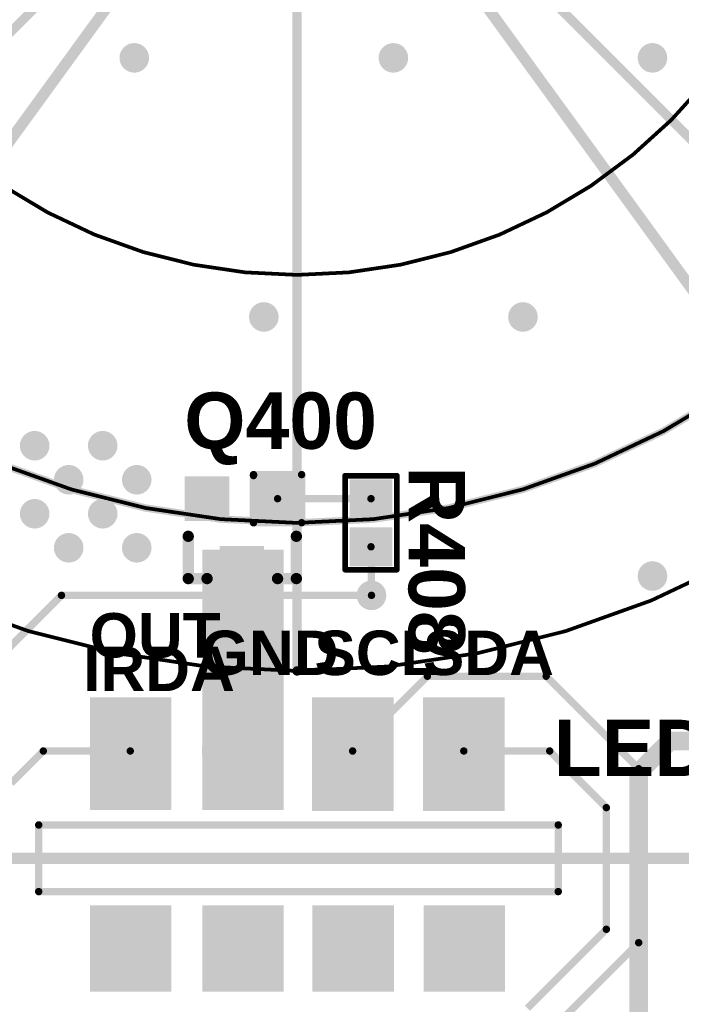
# Model space of a CAD drawing. Header units: inches. Extents: x -60 to 68, y -60 to 60.
# Tile 17 of 78: x -7 to 10, y -34 to -7. Entities that reach past the tile are written whole.
import ezdxf

# ---------------------------------------------------------------- set-up
doc = ezdxf.new("R2010")
doc.units = ezdxf.units.IN
for name, color, linetype in [('Bottom Copper', 5, 'Continuous'), ('Bottom Mask', 6, 'Continuous'), ('GUIDELINES', 56, 'Continuous'), ('Keep-Out Layer', 6, 'Continuous'), ('Mechanical 2', 216, 'Continuous'), ('Multi-Layer', 9, 'Continuous'), ('Pad Holes', 156, 'Continuous'), ('PENTA', 56, 'Continuous'), ('Top Copper', 1, 'Continuous'), ('Top Mask', 216, 'Continuous'), ('Top Overlay', 2, 'Continuous'), ('Top Paste', 8, 'Continuous'), ('Via Holes', 16, 'Continuous')]:
    doc.layers.add(name, color=color, linetype=linetype)
doc.styles.add('Arial_Bold', font='txt', dxfattribs={"height": 0.2})

# ---------------------------------------------------------------- blocks, each defined once
blk = doc.blocks.new('LED_PR_113_M______9')
at = {"layer": 'Bottom Copper'}
h = blk.add_hatch(color=5, dxfattribs=at)
edge = h.paths.add_edge_path()
edge.add_arc((9.487128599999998, -1.00183188), 1.00000054, 0, 360)
h = blk.add_hatch(color=5, dxfattribs=at)
edge = h.paths.add_edge_path()
edge.add_arc((12.52330998, -1.00183188), 1.00000054, 0, 360)
h = blk.add_hatch(color=5, dxfattribs=at)
edge = h.paths.add_edge_path()
edge.add_arc((15.49528524, -1.00183188), 1.00000054, 0, 360)
h = blk.add_hatch(color=5, dxfattribs=at)
edge = h.paths.add_edge_path()
edge.add_arc((18.49816214, -1.00183188), 1.00000054, 0, 360)
at = {"layer": 'Bottom Mask'}
h = blk.add_hatch(color=6, dxfattribs=at)
edge = h.paths.add_edge_path()
edge.add_arc((9.487128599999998, -1.00183188), 1.10160054, 0, 360)
h = blk.add_hatch(color=6, dxfattribs=at)
edge = h.paths.add_edge_path()
edge.add_arc((12.52330998, -1.00183188), 1.10160054, 0, 360)
h = blk.add_hatch(color=6, dxfattribs=at)
edge = h.paths.add_edge_path()
edge.add_arc((15.49528524, -1.00183188), 1.10160054, 0, 360)
h = blk.add_hatch(color=6, dxfattribs=at)
edge = h.paths.add_edge_path()
edge.add_arc((18.49816214, -1.00183188), 1.10160054, 0, 360)
at = {"layer": 'Multi-Layer'}
h = blk.add_hatch(color=9, dxfattribs=at)
edge = h.paths.add_edge_path()
edge.add_arc((9.487128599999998, -1.00183188), 1.00000054, 0, 360)
h = blk.add_hatch(color=9, dxfattribs=at)
edge = h.paths.add_edge_path()
edge.add_arc((12.52330998, -1.00183188), 1.00000054, 0, 360)
h = blk.add_hatch(color=9, dxfattribs=at)
edge = h.paths.add_edge_path()
edge.add_arc((15.49528524, -1.00183188), 1.00000054, 0, 360)
h = blk.add_hatch(color=9, dxfattribs=at)
edge = h.paths.add_edge_path()
edge.add_arc((18.49816214, -1.00183188), 1.00000054, 0, 360)
at = {"layer": 'Pad Holes'}
h = blk.add_hatch(color=7, dxfattribs=at)
edge = h.paths.add_edge_path()
edge.add_arc((9.487128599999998, -1.00183188), 0.499999, 0, 360)
h = blk.add_hatch(color=7, dxfattribs=at)
edge = h.paths.add_edge_path()
edge.add_arc((12.52330998, -1.00183188), 0.499999, 0, 360)
h = blk.add_hatch(color=7, dxfattribs=at)
edge = h.paths.add_edge_path()
edge.add_arc((15.49528524, -1.00183188), 0.499999, 0, 360)
h = blk.add_hatch(color=7, dxfattribs=at)
edge = h.paths.add_edge_path()
edge.add_arc((18.49816214, -1.00183188), 0.499999, 0, 360)
at = {"layer": 'Top Copper'}
for points in [[(8.400006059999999, -2.59225034), (10.60000674, -2.59225034), (10.60000674, 0.44392342), (8.400006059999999, 0.44392342)], [(11.43615696, -2.59217922), (13.63615764, -2.59217922), (13.63615764, 0.4439945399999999), (11.43615696, 0.4439945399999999)], [(14.4000093, -2.6231723), (16.60000998, -2.6231723), (16.60000998, 0.44390818), (14.4000093, 0.44390818)], [(17.39997536, -2.62313166), (19.59997604, -2.62313166), (19.59997604, 0.4439539), (17.39997536, 0.4439539)], [(8.40003146, -7.50804188), (10.60003214, -7.50804188), (10.60003214, -5.175631), (8.40003146, -5.175631)], [(11.43614426, -7.508006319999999), (13.63614494, -7.508006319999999), (13.63614494, -5.184886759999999), (11.43614426, -5.184886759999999)], [(14.40812714, -7.50798092), (16.60812782, -7.50798092), (16.60812782, -5.19415776), (14.40812714, -5.19415776)], [(17.41103198, -7.50804188), (19.61103266, -7.50804188), (19.61103266, -5.1702208), (17.41103198, -5.1702208)]]:
    blk.add_hatch(color=1, dxfattribs=at).paths.add_polyline_path(points)
h = blk.add_hatch(color=1, dxfattribs=at)
edge = h.paths.add_edge_path()
edge.add_arc((9.487128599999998, -1.00183188), 1.00000054, 0, 360)
h = blk.add_hatch(color=1, dxfattribs=at)
edge = h.paths.add_edge_path()
edge.add_arc((12.52330998, -1.00183188), 1.00000054, 0, 360)
h = blk.add_hatch(color=1, dxfattribs=at)
edge = h.paths.add_edge_path()
edge.add_arc((15.49528524, -1.00183188), 1.00000054, 0, 360)
h = blk.add_hatch(color=1, dxfattribs=at)
edge = h.paths.add_edge_path()
edge.add_arc((18.49816214, -1.00183188), 1.00000054, 0, 360)
at = {"layer": 'Top Mask'}
for points in [[(8.400006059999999, -2.59225034), (10.60000674, -2.59225034), (10.60000674, 0.44392342), (8.400006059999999, 0.44392342)], [(11.43615696, -2.59217922), (13.63615764, -2.59217922), (13.63615764, 0.4439945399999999), (11.43615696, 0.4439945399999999)], [(14.4000093, -2.6231723), (16.60000998, -2.6231723), (16.60000998, 0.44390818), (14.4000093, 0.44390818)], [(17.39997536, -2.62313166), (19.59997604, -2.62313166), (19.59997604, 0.4439539), (17.39997536, 0.4439539)], [(8.40003146, -7.50804188), (10.60003214, -7.50804188), (10.60003214, -5.175631), (8.40003146, -5.175631)], [(11.43611632, -7.5079733), (13.636117, -7.5079733), (13.636117, -5.17556242), (11.43611632, -5.17556242)], [(14.4081881, -7.50804188), (16.60818878, -7.50804188), (16.60818878, -5.175631), (14.4081881, -5.175631)], [(17.41096848, -7.50796822), (19.61096916, -7.50796822), (19.61096916, -5.17555734), (17.41096848, -5.17555734)]]:
    blk.add_hatch(color=216, dxfattribs=at).paths.add_polyline_path(points)
h = blk.add_hatch(color=216, dxfattribs=at)
edge = h.paths.add_edge_path()
edge.add_arc((9.487128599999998, -1.00183188), 1.10160054, 0, 360)
h = blk.add_hatch(color=216, dxfattribs=at)
edge = h.paths.add_edge_path()
edge.add_arc((12.52330998, -1.00183188), 1.10160054, 0, 360)
h = blk.add_hatch(color=216, dxfattribs=at)
edge = h.paths.add_edge_path()
edge.add_arc((15.49528524, -1.00183188), 1.10160054, 0, 360)
h = blk.add_hatch(color=216, dxfattribs=at)
edge = h.paths.add_edge_path()
edge.add_arc((18.49816214, -1.00183188), 1.10160054, 0, 360)
at = {"layer": 'Keep-Out Layer'}
for points in [[(7.01468752, -4.79999802, 0.1999996, 0.1999996, 0), (7.01468752, -2.99999908, 0.1999996, 0.1999996, 0)], [(7.01468752, -2.99999908, 0.1999996, 0.1999996, 0), (21.04951848, -2.99999908, 0.1999996, 0.1999996, 0)], [(21.04951594, -4.79999802, 0.1999996, 0.1999996, 0), (21.04951848, -2.99999908, 0.1999996, 0.1999996, 0)], [(7.01468752, -4.79999802, 0.1999996, 0.1999996, 0), (21.04951594, -4.79999802, 0.1999996, 0.1999996, 0)]]:
    blk.add_lwpolyline(points, format="xyseb", dxfattribs=at)
for points in [[(6.964687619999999, -2.99999908, 0.0999998, 0.0999998, 1), (7.064687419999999, -2.99999908, 0.0999998, 0.0999998, 1)], [(6.964687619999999, -2.99999908, 0.0999998, 0.0999998, 1), (7.064687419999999, -2.99999908, 0.0999998, 0.0999998, 1)], [(20.99951858, -2.99999908, 0.0999998, 0.0999998, 1), (21.09951838, -2.99999908, 0.0999998, 0.0999998, 1)], [(20.99951858, -2.99999908, 0.0999998, 0.0999998, 1), (21.09951838, -2.99999908, 0.0999998, 0.0999998, 1)], [(6.964687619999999, -4.79999802, 0.0999998, 0.0999998, 1), (7.064687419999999, -4.79999802, 0.0999998, 0.0999998, 1)], [(6.964687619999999, -4.79999802, 0.0999998, 0.0999998, 1), (7.064687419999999, -4.79999802, 0.0999998, 0.0999998, 1)], [(20.99951604, -4.79999802, 0.0999998, 0.0999998, 1), (21.09951584, -4.79999802, 0.0999998, 0.0999998, 1)], [(20.99951604, -4.79999802, 0.0999998, 0.0999998, 1), (21.09951584, -4.79999802, 0.0999998, 0.0999998, 1)]]:
    blk.add_lwpolyline(points, format="xyseb", close=True, dxfattribs=at)
at = {"layer": 'Top Overlay', "style": 'Arial_Bold'}
for s, p in [('OUT', (8.388789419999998, 1.5233142)), ('GND', (11.39079002, 1.05025698)), ('SCL', (14.46431448, 1.05025698)), ('SDA', (17.3939327, 1.05025698)), ('IRDA', (8.21610244, 0.61814964))]:
    blk.add_text(s, height=1.20000014, rotation=360, dxfattribs=at).set_placement(p)
blk = doc.blocks.new('RES0603_37')
at = {"layer": 'Top Copper'}
for points in [[(-1.07499912, -0.4750003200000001), (-1.07499912, 0.4750003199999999), (-0.2249982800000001, 0.4750003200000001), (-0.2249982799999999, -0.4750003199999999)], [(0.2250008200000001, -0.4750003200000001), (0.2250008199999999, 0.4750003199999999), (1.07500166, 0.4750003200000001), (1.07500166, -0.4750003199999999)]]:
    blk.add_hatch(color=1, dxfattribs=at).paths.add_polyline_path(points)
at = {"layer": 'Top Mask'}
for points in [[(-1.17659912, -0.57660032), (-1.17659912, 0.5766003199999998), (-0.1233982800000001, 0.57660032), (-0.1233982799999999, -0.5766003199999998)], [(0.1234008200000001, -0.57660032), (0.1234008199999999, 0.5766003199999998), (1.17660166, 0.57660032), (1.17660166, -0.5766003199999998)]]:
    blk.add_hatch(color=216, dxfattribs=at).paths.add_polyline_path(points)
at = {"layer": 'Top Paste'}
for points in [[(-1.07499912, -0.4750003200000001), (-1.07499912, 0.4750003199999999), (-0.2249982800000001, 0.4750003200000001), (-0.2249982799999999, -0.4750003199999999)], [(0.2250008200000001, -0.4750003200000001), (0.2250008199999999, 0.4750003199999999), (1.07500166, 0.4750003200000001), (1.07500166, -0.4750003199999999)]]:
    blk.add_hatch(color=8, dxfattribs=at).paths.add_polyline_path(points)
at = {"layer": 'Top Overlay'}
for points in [[(1.27000254, 0.7000011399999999, 0.1499997, 0.1499997, 0), (-1.26999746, 0.7000011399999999, 0.1499997, 0.1499997, 0)], [(-1.26999746, -0.7000011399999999, 0.1499997, 0.1499997, 0), (-1.26999746, 0.7000011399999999, 0.1499997, 0.1499997, 0)], [(1.27000254, -0.7000011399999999, 0.1499997, 0.1499997, 0), (1.27000254, 0.7000011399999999, 0.1499997, 0.1499997, 0)], [(1.27000254, -0.7000011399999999, 0.1499997, 0.1499997, 0), (-1.26999746, -0.7000011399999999, 0.1499997, 0.1499997, 0)]]:
    blk.add_lwpolyline(points, format="xyseb", dxfattribs=at)
for points in [[(-1.30749802, 0.7000011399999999, 0.07499858, 0.07499858, 1), (-1.2324969, 0.7000011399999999, 0.07499858, 0.07499858, 1)], [(-1.30749802, 0.7000011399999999, 0.07499858, 0.07499858, 1), (-1.2324969, 0.7000011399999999, 0.07499858, 0.07499858, 1)], [(1.23250198, 0.7000011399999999, 0.07499858, 0.07499858, 1), (1.3075031, 0.7000011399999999, 0.07499858, 0.07499858, 1)], [(1.23250198, 0.7000011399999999, 0.07499858, 0.07499858, 1), (1.3075031, 0.7000011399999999, 0.07499858, 0.07499858, 1)], [(-1.30749802, -0.7000011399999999, 0.07499858, 0.07499858, 1), (-1.2324969, -0.7000011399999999, 0.07499858, 0.07499858, 1)], [(-1.30749802, -0.7000011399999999, 0.07499858, 0.07499858, 1), (-1.2324969, -0.7000011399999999, 0.07499858, 0.07499858, 1)], [(1.23250198, -0.7000011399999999, 0.07499858, 0.07499858, 1), (1.3075031, -0.7000011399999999, 0.07499858, 0.07499858, 1)], [(1.23250198, -0.7000011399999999, 0.07499858, 0.07499858, 1), (1.3075031, -0.7000011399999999, 0.07499858, 0.07499858, 1)]]:
    blk.add_lwpolyline(points, format="xyseb", close=True, dxfattribs=at)
blk = doc.blocks.new('SOT_23_123_38')
at = {"layer": 'Top Copper'}
for points in [[(-0.4873002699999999, 1.66599997), (0.51270027, 1.66599997), (0.51270027, 0.36600003), (-0.4873002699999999, 0.36600003)], [(-1.45250027, -0.5159997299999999), (-0.45249973, -0.5159997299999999), (-0.45249973, -1.51600027), (-1.45250027, -1.51600027)], [(0.45249973, -0.5159997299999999), (1.45250027, -0.5159997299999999), (1.45250027, -1.51600027), (0.45249973, -1.51600027)]]:
    blk.add_hatch(color=1, dxfattribs=at).paths.add_polyline_path(points)
at = {"layer": 'Top Mask'}
for points in [[(-0.5889002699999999, 1.76759997), (0.61430027, 1.76759997), (0.61430027, 0.26440003), (-0.5889002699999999, 0.26440003)], [(-1.55410027, -0.41439973), (-0.35089973, -0.41439973), (-0.35089973, -1.61760027), (-1.55410027, -1.61760027)], [(0.35089973, -0.41439973), (1.55410027, -0.41439973), (1.55410027, -1.61760027), (0.35089973, -1.61760027)]]:
    blk.add_hatch(color=216, dxfattribs=at).paths.add_polyline_path(points)
at = {"layer": 'Top Paste'}
for points in [[(-0.4873002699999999, 1.66599997), (0.51270027, 1.66599997), (0.51270027, 0.36600003), (-0.4873002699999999, 0.36600003)], [(-1.45250027, -0.5159997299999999), (-0.45249973, -0.5159997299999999), (-0.45249973, -1.51600027), (-1.45250027, -1.51600027)], [(0.45249973, -0.5159997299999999), (1.45250027, -0.5159997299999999), (1.45250027, -1.51600027), (0.45249973, -1.51600027)]]:
    blk.add_hatch(color=8, dxfattribs=at).paths.add_polyline_path(points)
at = {"layer": 'Top Overlay'}
for points in [[(-1.4605, 1.143, 0.3048, 0.3048, 0), (-1.4605, 0, 0.3048, 0.3048, 0)], [(-0.9524999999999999, 1.143, 0.3048, 0.3048, 0), (-1.4605, 1.143, 0.3048, 0.3048, 0)], [(1.4605, 1.143, 0.3048, 0.3048, 0), (0.9524999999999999, 1.143, 0.3048, 0.3048, 0)], [(1.4605, 1.143, 0.3048, 0.3048, 0), (1.4605, 0, 0.3048, 0.3048, 0)], [(-0.30249876, -0.36599876, 0.1999996, 0.1999996, 0), (-1.60250124, -0.36599876, 0.1999996, 0.1999996, 0)], [(-1.60250124, -0.36599876, 0.1999996, 0.1999996, 0), (-1.60250124, -1.66600124, 0.1999996, 0.1999996, 0)], [(-0.30249876, -0.36599876, 0.1999996, 0.1999996, 0), (-0.30249876, -1.64100002, 0.1999996, 0.1999996, 0)], [(-0.30249876, -1.66600124, 0.1999996, 0.1999996, 0), (-1.60250124, -1.66600124, 0.1999996, 0.1999996, 0)]]:
    blk.add_lwpolyline(points, format="xyseb", dxfattribs=at)
for points in [[(-1.5367, 1.143, 0.1524, 0.1524, 1), (-1.3843, 1.143, 0.1524, 0.1524, 1)], [(-1.5367, 1.143, 0.1524, 0.1524, 1), (-1.3843, 1.143, 0.1524, 0.1524, 1)], [(-1.0287, 1.143, 0.1524, 0.1524, 1), (-0.8763000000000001, 1.143, 0.1524, 0.1524, 1)], [(0.8763000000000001, 1.143, 0.1524, 0.1524, 1), (1.0287, 1.143, 0.1524, 0.1524, 1)], [(1.3843, 1.143, 0.1524, 0.1524, 1), (1.5367, 1.143, 0.1524, 0.1524, 1)], [(1.3843, 1.143, 0.1524, 0.1524, 1), (1.5367, 1.143, 0.1524, 0.1524, 1)], [(-1.5367, 0, 0.1524, 0.1524, 1), (-1.3843, 0, 0.1524, 0.1524, 1)], [(1.3843, 0, 0.1524, 0.1524, 1), (1.5367, 0, 0.1524, 0.1524, 1)], [(-1.65250114, -0.36599876, 0.0999998, 0.0999998, 1), (-1.55250134, -0.36599876, 0.0999998, 0.0999998, 1)], [(-1.65250114, -0.36599876, 0.0999998, 0.0999998, 1), (-1.55250134, -0.36599876, 0.0999998, 0.0999998, 1)], [(-0.35249866, -0.36599876, 0.0999998, 0.0999998, 1), (-0.25249886, -0.36599876, 0.0999998, 0.0999998, 1)], [(-0.35249866, -0.36599876, 0.0999998, 0.0999998, 1), (-0.25249886, -0.36599876, 0.0999998, 0.0999998, 1)], [(-1.65250114, -1.66600124, 0.0999998, 0.0999998, 1), (-1.55250134, -1.66600124, 0.0999998, 0.0999998, 1)], [(-1.65250114, -1.66600124, 0.0999998, 0.0999998, 1), (-1.55250134, -1.66600124, 0.0999998, 0.0999998, 1)], [(-0.35249866, -1.64100002, 0.0999998, 0.0999998, 1), (-0.25249886, -1.64100002, 0.0999998, 0.0999998, 1)], [(-0.35249866, -1.66600124, 0.0999998, 0.0999998, 1), (-0.25249886, -1.66600124, 0.0999998, 0.0999998, 1)]]:
    blk.add_lwpolyline(points, format="xyseb", close=True, dxfattribs=at)

msp = doc.modelspace()

# ---------------------------------------------------------------- hatches: boundary and pattern name
at = {"layer": 'Bottom Copper'}
h = msp.add_hatch(color=5, dxfattribs=at)
edge = h.paths.add_edge_path()
edge.add_arc((-4.3979846, -8.43599024), 0.3999992, 0, 360)
h = msp.add_hatch(color=5, dxfattribs=at)
edge = h.paths.add_edge_path()
edge.add_arc((2.60201664, -8.43599024), 0.3999992, 0, 360)
h = msp.add_hatch(color=5, dxfattribs=at)
edge = h.paths.add_edge_path()
edge.add_arc((9.602017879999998, -8.43599024), 0.3999992, 0, 360)
h = msp.add_hatch(color=5, dxfattribs=at)
edge = h.paths.add_edge_path()
edge.add_arc((-0.89798398, -15.43599148), 0.3999992, 0, 360)
h = msp.add_hatch(color=5, dxfattribs=at)
edge = h.paths.add_edge_path()
edge.add_arc((6.102017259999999, -15.43599148), 0.3999992, 0, 360)
h = msp.add_hatch(color=5, dxfattribs=at)
edge = h.paths.add_edge_path()
edge.add_arc((-7.08914, -18.9148847), 0.3999992, 0, 360)
h = msp.add_hatch(color=5, dxfattribs=at)
edge = h.paths.add_edge_path()
edge.add_arc((-5.2506626, -18.9148847), 0.3999992, 0, 360)
h = msp.add_hatch(color=5, dxfattribs=at)
edge = h.paths.add_edge_path()
edge.add_arc((-6.169901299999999, -19.8341234), 0.3999992, 0, 360)
h = msp.add_hatch(color=5, dxfattribs=at)
edge = h.paths.add_edge_path()
edge.add_arc((-4.3314239, -19.8341234), 0.3999992, 0, 360)
h = msp.add_hatch(color=5, dxfattribs=at)
edge = h.paths.add_edge_path()
edge.add_arc((-7.08914, -20.7533621), 0.3999992, 0, 360)
h = msp.add_hatch(color=5, dxfattribs=at)
edge = h.paths.add_edge_path()
edge.add_arc((-5.2506626, -20.7533621), 0.3999992, 0, 360)
h = msp.add_hatch(color=5, dxfattribs=at)
edge = h.paths.add_edge_path()
edge.add_arc((-6.169901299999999, -21.6726008), 0.3999992, 0, 360)
h = msp.add_hatch(color=5, dxfattribs=at)
edge = h.paths.add_edge_path()
edge.add_arc((-4.3314239, -21.6726008), 0.3999992, 0, 360)
h = msp.add_hatch(color=5, dxfattribs=at)
edge = h.paths.add_edge_path()
edge.add_arc((9.602017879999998, -22.43599272), 0.3999992, 0, 360)
h = msp.add_hatch(color=5, dxfattribs=at)
edge = h.paths.add_edge_path()
edge.add_arc((2.01080116, -22.95729978), 0.3999992, 0, 360)
at = {"layer": 'Top Copper'}
h = msp.add_hatch(color=1, dxfattribs=at)
edge = h.paths.add_edge_path()
edge.add_arc((-4.3979846, -8.43599024), 0.3999992, 0, 360)
h = msp.add_hatch(color=1, dxfattribs=at)
edge = h.paths.add_edge_path()
edge.add_arc((2.60201664, -8.43599024), 0.3999992, 0, 360)
h = msp.add_hatch(color=1, dxfattribs=at)
edge = h.paths.add_edge_path()
edge.add_arc((9.602017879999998, -8.43599024), 0.3999992, 0, 360)
h = msp.add_hatch(color=1, dxfattribs=at)
edge = h.paths.add_edge_path()
edge.add_arc((-0.89798398, -15.43599148), 0.3999992, 0, 360)
h = msp.add_hatch(color=1, dxfattribs=at)
edge = h.paths.add_edge_path()
edge.add_arc((6.102017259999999, -15.43599148), 0.3999992, 0, 360)
h = msp.add_hatch(color=1, dxfattribs=at)
edge = h.paths.add_edge_path()
edge.add_arc((-7.08914, -18.9148847), 0.3999992, 0, 360)
h = msp.add_hatch(color=1, dxfattribs=at)
edge = h.paths.add_edge_path()
edge.add_arc((-5.2506626, -18.9148847), 0.3999992, 0, 360)
h = msp.add_hatch(color=1, dxfattribs=at)
edge = h.paths.add_edge_path()
edge.add_arc((-6.169901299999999, -19.8341234), 0.3999992, 0, 360)
h = msp.add_hatch(color=1, dxfattribs=at)
edge = h.paths.add_edge_path()
edge.add_arc((-4.3314239, -19.8341234), 0.3999992, 0, 360)
h = msp.add_hatch(color=1, dxfattribs=at)
edge = h.paths.add_edge_path()
edge.add_arc((-7.08914, -20.7533621), 0.3999992, 0, 360)
h = msp.add_hatch(color=1, dxfattribs=at)
edge = h.paths.add_edge_path()
edge.add_arc((-5.2506626, -20.7533621), 0.3999992, 0, 360)
h = msp.add_hatch(color=1, dxfattribs=at)
edge = h.paths.add_edge_path()
edge.add_arc((-6.169901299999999, -21.6726008), 0.3999992, 0, 360)
h = msp.add_hatch(color=1, dxfattribs=at)
edge = h.paths.add_edge_path()
edge.add_arc((-4.3314239, -21.6726008), 0.3999992, 0, 360)
msp.add_hatch(color=1, dxfattribs=at).paths.add_polyline_path([(-2.55798828, -28.75336896), (-0.3579876, -28.75336896), (-0.3579876, -21.72761212), (-2.55798828, -21.72761212)])
h = msp.add_hatch(color=1, dxfattribs=at)
edge = h.paths.add_edge_path()
edge.add_arc((9.602017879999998, -22.43599272), 0.3999992, 0, 360)
h = msp.add_hatch(color=1, dxfattribs=at)
edge = h.paths.add_edge_path()
edge.add_arc((2.01080116, -22.95729978), 0.3999992, 0, 360)
at = {"layer": 'Via Holes'}
h = msp.add_hatch(color=7, dxfattribs=at)
edge = h.paths.add_edge_path()
edge.add_arc((-4.3979846, -8.43599024), 0.1999996, 0, 360)
h = msp.add_hatch(color=7, dxfattribs=at)
edge = h.paths.add_edge_path()
edge.add_arc((2.60201664, -8.43599024), 0.1999996, 0, 360)
h = msp.add_hatch(color=7, dxfattribs=at)
edge = h.paths.add_edge_path()
edge.add_arc((9.602017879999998, -8.43599024), 0.1999996, 0, 360)
h = msp.add_hatch(color=7, dxfattribs=at)
edge = h.paths.add_edge_path()
edge.add_arc((-0.89798398, -15.43599148), 0.1999996, 0, 360)
h = msp.add_hatch(color=7, dxfattribs=at)
edge = h.paths.add_edge_path()
edge.add_arc((6.102017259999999, -15.43599148), 0.1999996, 0, 360)
h = msp.add_hatch(color=7, dxfattribs=at)
edge = h.paths.add_edge_path()
edge.add_arc((-7.08914, -18.9148847), 0.1999996, 0, 360)
h = msp.add_hatch(color=7, dxfattribs=at)
edge = h.paths.add_edge_path()
edge.add_arc((-5.2506626, -18.9148847), 0.1999996, 0, 360)
h = msp.add_hatch(color=7, dxfattribs=at)
edge = h.paths.add_edge_path()
edge.add_arc((-6.169901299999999, -19.8341234), 0.1999996, 0, 360)
h = msp.add_hatch(color=7, dxfattribs=at)
edge = h.paths.add_edge_path()
edge.add_arc((-4.3314239, -19.8341234), 0.1999996, 0, 360)
h = msp.add_hatch(color=7, dxfattribs=at)
edge = h.paths.add_edge_path()
edge.add_arc((-7.08914, -20.7533621), 0.1999996, 0, 360)
h = msp.add_hatch(color=7, dxfattribs=at)
edge = h.paths.add_edge_path()
edge.add_arc((-5.2506626, -20.7533621), 0.1999996, 0, 360)
h = msp.add_hatch(color=7, dxfattribs=at)
edge = h.paths.add_edge_path()
edge.add_arc((-6.169901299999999, -21.6726008), 0.1999996, 0, 360)
h = msp.add_hatch(color=7, dxfattribs=at)
edge = h.paths.add_edge_path()
edge.add_arc((-4.3314239, -21.6726008), 0.1999996, 0, 360)
h = msp.add_hatch(color=7, dxfattribs=at)
edge = h.paths.add_edge_path()
edge.add_arc((9.602017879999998, -22.43599272), 0.1999996, 0, 360)
h = msp.add_hatch(color=7, dxfattribs=at)
edge = h.paths.add_edge_path()
edge.add_arc((2.01080116, -22.95729978), 0.1999996, 0, 360)

# ---------------------------------------------------------------- linework, layer by layer
at = {"layer": 'Bottom Copper'}
for points in [[(-9.475000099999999, -26.0676009, 0.1999996, 0.1999996, 0), (-6.364698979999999, -22.95729978, 0.1999996, 0.1999996, 0)], [(-6.364698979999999, -22.95729978, 0.1999996, 0.1999996, 0), (2.01080116, -22.95729978, 0.1999996, 0.1999996, 0)], [(1.50112222, -27.16299876, 0.1999996, 0.1999996, 0), (3.52112072, -25.14300026, 0.1999996, 0.1999996, 0)], [(3.52112072, -25.14300026, 0.1999996, 0.1999996, 0), (6.730001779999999, -25.14300026, 0.1999996, 0.1999996, 0)], [(6.730001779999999, -25.14300026, 0.1999996, 0.1999996, 0), (9.22869884, -27.64169732, 0.1999996, 0.1999996, 0)], [(-7.72846562, -28.0361898, 0.1999996, 0.1999996, 0), (-6.85527458, -27.16299876, 0.1999996, 0.1999996, 0)], [(-6.85527458, -27.16299876, 0.1999996, 0.1999996, 0), (-4.50703442, -27.16299876, 0.1999996, 0.1999996, 0)], [(4.504161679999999, -27.16283112, 0.1999996, 0.1999996, 0), (6.826831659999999, -27.16283112, 0.1999996, 0.1999996, 0)], [(6.826831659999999, -27.16283112, 0.1999996, 0.1999996, 0), (8.3554316, -28.69143106, 0.1999996, 0.1999996, 0)], [(9.22869884, -32.34158885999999, 0.1999996, 0.1999996, 0), (9.22869884, -27.64169732, 0.1999996, 0.1999996, 0)], [(8.3554316, -31.97987, 0.1999996, 0.1999996, 0), (8.3554316, -28.69143106, 0.1999996, 0.1999996, 0)], [(6.221702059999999, -34.11359954, 0.1999996, 0.1999996, 0), (8.3554316, -31.97987, 0.1999996, 0.1999996, 0)], [(6.58342092, -34.98686678, 0.1999996, 0.1999996, 0), (9.22869884, -32.34158885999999, 0.1999996, 0.1999996, 0)]]:
    msp.add_lwpolyline(points, format="xyseb", dxfattribs=at)
for points in [[(-6.41469888, -22.95729978, 0.0999998, 0.0999998, 1), (-6.31469908, -22.95729978, 0.0999998, 0.0999998, 1)], [(-6.41469888, -22.95729978, 0.0999998, 0.0999998, 1), (-6.31469908, -22.95729978, 0.0999998, 0.0999998, 1)], [(1.96080126, -22.95729978, 0.0999998, 0.0999998, 1), (2.06080106, -22.95729978, 0.0999998, 0.0999998, 1)], [(3.47112082, -25.14300026, 0.0999998, 0.0999998, 1), (3.57112062, -25.14300026, 0.0999998, 0.0999998, 1)], [(3.47112082, -25.14300026, 0.0999998, 0.0999998, 1), (3.57112062, -25.14300026, 0.0999998, 0.0999998, 1)], [(6.68000188, -25.14300026, 0.0999998, 0.0999998, 1), (6.780001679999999, -25.14300026, 0.0999998, 0.0999998, 1)], [(6.68000188, -25.14300026, 0.0999998, 0.0999998, 1), (6.780001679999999, -25.14300026, 0.0999998, 0.0999998, 1)], [(-6.90527448, -27.16299876, 0.0999998, 0.0999998, 1), (-6.805274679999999, -27.16299876, 0.0999998, 0.0999998, 1)], [(-6.90527448, -27.16299876, 0.0999998, 0.0999998, 1), (-6.805274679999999, -27.16299876, 0.0999998, 0.0999998, 1)], [(-4.55703432, -27.16299876, 0.0999998, 0.0999998, 1), (-4.45703452, -27.16299876, 0.0999998, 0.0999998, 1)], [(1.45112232, -27.16299876, 0.0999998, 0.0999998, 1), (1.55112212, -27.16299876, 0.0999998, 0.0999998, 1)], [(4.45416178, -27.16283112, 0.0999998, 0.0999998, 1), (4.55416158, -27.16283112, 0.0999998, 0.0999998, 1)], [(6.776831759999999, -27.16283112, 0.0999998, 0.0999998, 1), (6.87683156, -27.16283112, 0.0999998, 0.0999998, 1)], [(6.776831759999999, -27.16283112, 0.0999998, 0.0999998, 1), (6.87683156, -27.16283112, 0.0999998, 0.0999998, 1)], [(9.17869894, -27.64169732, 0.0999998, 0.0999998, 1), (9.27869874, -27.64169732, 0.0999998, 0.0999998, 1)], [(9.17869894, -27.64169732, 0.0999998, 0.0999998, 1), (9.27869874, -27.64169732, 0.0999998, 0.0999998, 1)], [(8.3054317, -28.69143106, 0.0999998, 0.0999998, 1), (8.4054315, -28.69143106, 0.0999998, 0.0999998, 1)], [(8.3054317, -28.69143106, 0.0999998, 0.0999998, 1), (8.4054315, -28.69143106, 0.0999998, 0.0999998, 1)], [(8.3054317, -31.97987, 0.0999998, 0.0999998, 1), (8.4054315, -31.97987, 0.0999998, 0.0999998, 1)], [(8.3054317, -31.97987, 0.0999998, 0.0999998, 1), (8.4054315, -31.97987, 0.0999998, 0.0999998, 1)], [(9.17869894, -32.34158885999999, 0.0999998, 0.0999998, 1), (9.27869874, -32.34158885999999, 0.0999998, 0.0999998, 1)], [(9.17869894, -32.34158885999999, 0.0999998, 0.0999998, 1), (9.27869874, -32.34158885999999, 0.0999998, 0.0999998, 1)]]:
    msp.add_lwpolyline(points, format="xyseb", close=True, dxfattribs=at)
at = {"layer": 'GUIDELINES'}
for points in [[(25.0000008, 5.08e-06, 0.0999998, 0.0999998, 1), (-25.0000008, 5.08e-06, 0.0999998, 0.0999998, 1)], [(21.00000118, 5.08e-06, 0.0999998, 0.0999998, 1), (-21.00000118, 5.08e-06, 0.0999998, 0.0999998, 1)], [(14.29999934, 5.08e-06, 0.0999998, 0.0999998, 1), (-14.29999934, 5.08e-06, 0.0999998, 0.0999998, 1)]]:
    msp.add_lwpolyline(points, format="xyseb", close=True, dxfattribs=at)
for points in [[(-20.29537978, -20.2953747, 0.254, 0.254, 0), (0, 5.08e-06, 0.254, 0.254, 0)], [(0, 5.08e-06, 0.254, 0.254, 0), (20.29537978, -20.2953747, 0.254, 0.254, 0)]]:
    msp.add_lwpolyline(points, format="xyseb", dxfattribs=at)
at = {"layer": 'Mechanical 2'}
for points in [[(21.00000118, 5.08e-06, 0.1999996, 0.1999996, 1), (-21.00000118, 5.08e-06, 0.1999996, 0.1999996, 1)], [(-0.0635, -24.99999572, 0.127, 0.127, 1), (0.0635, -24.99999572, 0.127, 0.127, 1)]]:
    msp.add_lwpolyline(points, format="xyseb", close=True, dxfattribs=at)
msp.add_lwpolyline([(0, -24.99999572, 0.254, 0.254, 0), (0, 5.08e-06, 0.254, 0.254, 0)], format="xyseb", dxfattribs=at)
at = {"layer": 'PENTA'}
for points in [[(-21.84201372, -30.06294724, 0.2999994, 0.2999994, 0), (-2.54e-06, 7.619999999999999e-06, 0.2999994, 0.2999994, 0)], [(-2.54e-06, 7.619999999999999e-06, 0.2999994, 0.2999994, 0), (21.84200864, -30.06294724, 0.2999994, 0.2999994, 0)], [(-21.84306274, -30.06218524, 0.2999994, 0.2999994, 0), (21.84200864, -30.06294724, 0.2999994, 0.2999994, 0)], [(21.84200864, -30.06294724, 0.1999996, 0.1999996, -0.3249293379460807), (-21.84306274, -30.06218524, 0.1999996, 0.1999996, 0)]]:
    msp.add_lwpolyline(points, format="xyseb", dxfattribs=at)
at = {"layer": 'Top Copper'}
for points in [[(-0.5269738, -20.34561336, 0.1999996, 0.1999996, 0), (1.99742806, -20.34561336, 0.1999996, 0.1999996, 0)], [(1.99742806, -21.6456133, 0.1999996, 0.1999996, 0), (2.01080116, -22.95729978, 0.1999996, 0.1999996, 0)], [(-1.47085304, -27.16299876, 0.7000011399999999, 0.7000011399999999, 0), (-1.47085304, -24.39227024, 0.7000011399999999, 0.7000011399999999, 0)], [(-1.47085304, -24.39227024, 0.499999, 0.499999, 0), (-1.47006564, -24.39148284, 0.499999, 0.499999, 0)], [(9.22869884, -27.73790236, 0.499999, 0.499999, 0), (10.07540022, -26.89120098, 0.499999, 0.499999, 0)], [(10.07540022, -26.89120098, 0.499999, 0.499999, 0), (12.44665532, -26.89120098, 0.499999, 0.499999, 0)], [(9.22869884, -34.98160136, 0.499999, 0.499999, 0), (9.22869884, -27.73790236, 0.499999, 0.499999, 0)]]:
    msp.add_lwpolyline(points, format="xyseb", dxfattribs=at)
for points in [[(-0.5769736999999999, -20.34561336, 0.0999998, 0.0999998, 1), (-0.4769739, -20.34561336, 0.0999998, 0.0999998, 1)], [(1.94742816, -20.34561336, 0.0999998, 0.0999998, 1), (2.04742796, -20.34561336, 0.0999998, 0.0999998, 1)], [(1.94742816, -21.6456133, 0.0999998, 0.0999998, 1), (2.04742796, -21.6456133, 0.0999998, 0.0999998, 1)], [(1.96080126, -22.95729978, 0.0999998, 0.0999998, 1), (2.06080106, -22.95729978, 0.0999998, 0.0999998, 1)], [(-1.64585396, -24.39227024, 0.3499993, 0.3499993, 1), (-1.29585212, -24.39227024, 0.3499993, 0.3499993, 1)], [(-1.59585152, -24.39227024, 0.2499995, 0.2499995, 1), (-1.34585456, -24.39227024, 0.2499995, 0.2499995, 1)], [(-1.59506412, -24.39148284, 0.2499995, 0.2499995, 1), (-1.34506716, -24.39148284, 0.2499995, 0.2499995, 1)], [(-1.64585396, -27.16299876, 0.3499993, 0.3499993, 1), (-1.29585212, -27.16299876, 0.3499993, 0.3499993, 1)], [(9.950401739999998, -26.89120098, 0.2499995, 0.2499995, 1), (10.2003987, -26.89120098, 0.2499995, 0.2499995, 1)], [(9.950401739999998, -26.89120098, 0.2499995, 0.2499995, 1), (10.2003987, -26.89120098, 0.2499995, 0.2499995, 1)], [(9.10370036, -27.73790236, 0.2499995, 0.2499995, 1), (9.35369732, -27.73790236, 0.2499995, 0.2499995, 1)], [(9.10370036, -27.73790236, 0.2499995, 0.2499995, 1), (9.35369732, -27.73790236, 0.2499995, 0.2499995, 1)]]:
    msp.add_lwpolyline(points, format="xyseb", close=True, dxfattribs=at)

# ---------------------------------------------------------------- block references
for name, p, rotation in [('SOT_23_123_38', (-1.4794738, -21.36161336), 180), ('RES0603_37', (1.99742806, -20.99561206), 270)]:
    msp.add_blockref(name, p, dxfattribs=dict(rotation=rotation))
msp.add_blockref('LED_PR_113_M______9', (-13.99400046, -26.16099924))

# ---------------------------------------------------------------- texts
at = {"layer": 'Top Overlay', "style": 'Arial_Bold'}
for s, p in [('Q400', (-3.0488001, -19.00000264)), ('LED5', (6.93141108, -27.84199156))]:
    msp.add_text(s, height=1.524, dxfattribs=at).set_placement(p)
msp.add_text('R408', height=1.524, rotation=270, dxfattribs=at).set_placement((3.01238666, -19.4726433))

doc.saveas('drawing.dxf')
